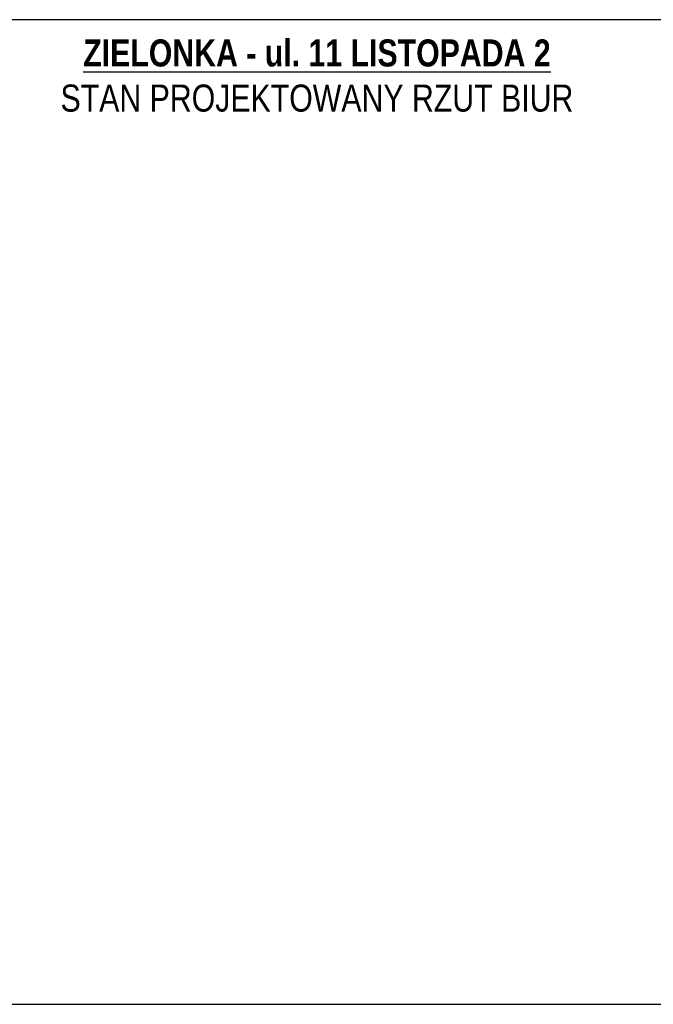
# Model space of a CAD drawing. Header units: millimetres. Extents: x 99331 to 130831, y -7610 to 25890.
# Tile 78 of 101: x 120538 to 125684, y 17890 to 25890. Entities that reach past the tile are written whole.
import ezdxf

# ---------------------------------------------------------------- set-up
doc = ezdxf.new("R2010")
doc.units = ezdxf.units.MM
doc.layers.add('_HSA_HATCH_WYPEŁNIENIA_PRZEGRÓD', color=205, linetype='Continuous')
doc.layers.add('_HSA_POMOC_GRAFICZNE', color=7, linetype='Continuous', plot=False)
doc.styles.add('ARIAL 08', font='Arial.ttf', dxfattribs={"width": 0.8})

msp = doc.modelspace()

# ---------------------------------------------------------------- hatches: boundary and pattern name
at = {"layer": '_HSA_HATCH_WYPEŁNIENIA_PRZEGRÓD'}
h = msp.add_hatch(dxfattribs=at)
h.set_pattern_fill('ANSI31', color=256, scale=2, style=0)
h.set_pattern_definition([(45, (56000, 0), (-4.49012806, 4.49012806), [])])
h.paths.add_polyline_path([(128343.19, 21444.24), (128313.81, 21444.24), (128313.81, 21335.52), (128343.19, 21335.52)])
h.paths.add_polyline_path([(128313.81, 21406.25), (128263.81, 21406.25), (128263.81, 21370.53), (128313.81, 21370.53)])
h.paths.add_polyline_path([(128343.19, 21160.52), (128313.81, 21160.52), (128313.81, 21085.42), (128343.19, 21085.42)])
h.paths.add_polyline_path([(128343.19, 20910.42), (128313.81, 20910.42), (128313.81, 20749.35), (128343.19, 20749.35)])
h.paths.add_polyline_path([(128313.81, 20792.64), (128278.81, 20792.64), (128278.81, 20760.64), (128313.81, 20760.64)])
h.paths.add_polyline_path([(128343.19, 20639.35), (128313.81, 20639.35), (128313.81, 20597.92), (128343.19, 20597.92)])
h.paths.add_polyline_path([(128343.19, 20422.92), (128313.81, 20422.92), (128313.81, 20380.8), (128343.19, 20380.8)])
h.paths.add_polyline_path([(128313.81, 20205.8), (128278.81, 20205.8), (128278.81, 20172.8), (128313.81, 20172.8)])
h.paths.add_polyline_path([(120845.6, 25016.02), (125067.47, 25016.02), (125067.47, 25839.79), (120845.6, 25839.79)], flags=9)
h.paths.add_polyline_path([(126952.22, 20405.4), (127041.05, 20405.4), (127041.05, 20433.52), (126952.22, 20433.52)], flags=9)
h.paths.add_polyline_path([(128343.19, 21701.88), (128313.81, 21701.88), (128313.81, 21619.24), (128343.19, 21619.24)])

# ---------------------------------------------------------------- linework, layer by layer
at = {"layer": '_HSA_POMOC_GRAFICZNE'}
msp.add_lwpolyline([(115331.33, 17890.48), (130831.33, 17890.48), (130831.33, 25890.48), (115331.33, 25890.48)], close=True, dxfattribs=at)

# ---------------------------------------------------------------- texts
at = {"layer": '_HSA_POMOC_GRAFICZNE', "ltscale": 0.5, "insert": (119715.61, 25730.32), "char_height": 220, "width": 6473.0864, "attachment_point": 1, "style": 'ARIAL 08'}
msp.add_mtext('\\pxqc;{\\fArial|b1|i0|c238|p34;\\L\\C0;ZIELONKA - ul. 11 LISTOPADA 2\\P\\fArial|b0|i0|c238|p34;\\lSTAN PROJEKTOWANY RZUT BIUR}', dxfattribs=at)

doc.saveas('drawing.dxf')
